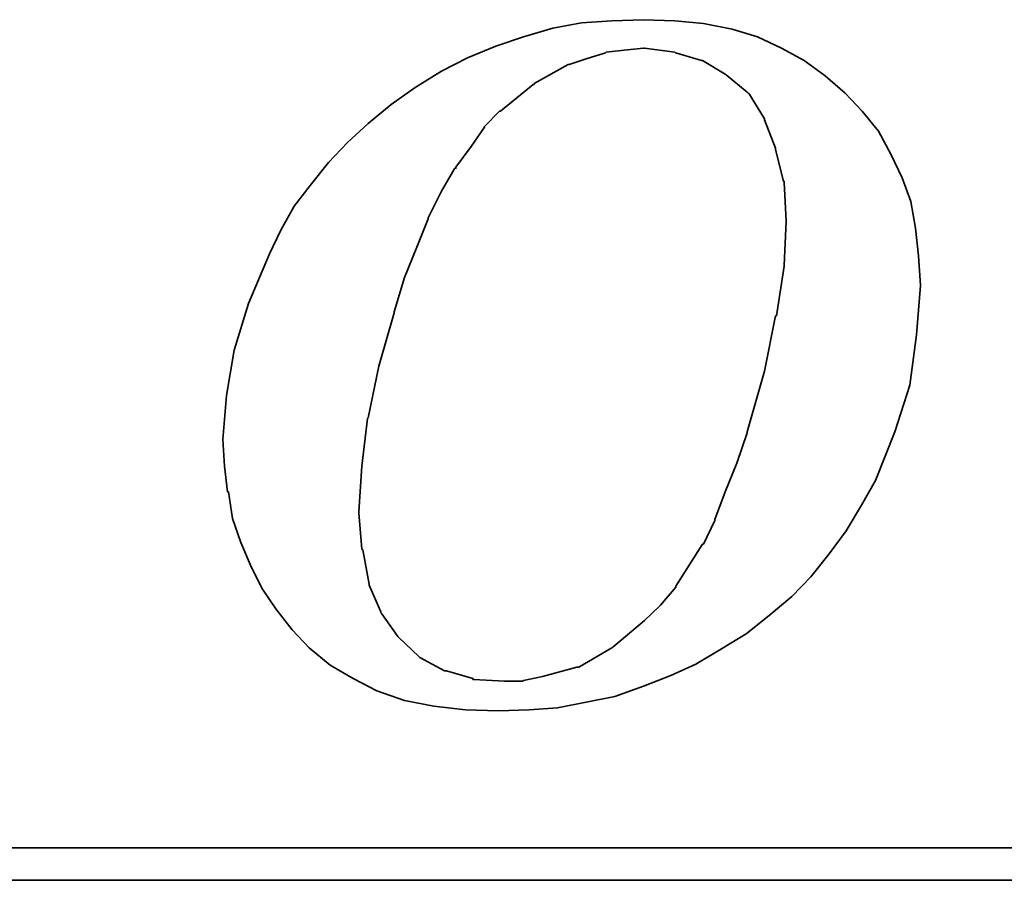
# Model space of a CAD drawing. Extents: x -262 to 1060, y 79 to 210.
# Tile 33 of 48: x 1022.25 to 1027.61, y 141.53 to 146.22. Entities that reach past the tile are written whole.
import ezdxf

# ---------------------------------------------------------------- set-up
doc = ezdxf.new("R2010")
doc.units = 0
doc.header["$MEASUREMENT"] = 0
doc.layers.add('DIM', color=4, linetype='CONTINUOUS')
doc.layers.add('layer 1', color=7, linetype='CONTINUOUS')

# ---------------------------------------------------------------- blocks, each defined once
blk = doc.blocks.new('TBI MOTION logo(完整正式版)')
at = {"layer": 'layer 1', "color": 22, "lineweight": 35}
for points, knots in [([(-11.34375, -6.98375), (-11.34375, -6.98375), (-10.91375, -7.43875), (-10.91375, -7.43875), (-10.91375, -7.43875), (-10.91375, -7.43875), (-10.38625, -7.87125), (-10.38625, -7.87125), (-10.38625, -7.87125), (-10.38625, -7.87125), (-9.81125, -8.20375), (-9.81125, -8.20375), (-9.81125, -8.20375), (-9.81125, -8.20375), (-9.21125, -8.51875), (-9.21125, -8.51875), (-9.21125, -8.51875), (-9.21125, -8.51875), (-8.51625, -8.75875), (-8.51625, -8.75875), (-8.51625, -8.75875), (-8.51625, -8.75875), (-7.77125, -8.90375), (-7.77125, -8.90375), (-7.77125, -8.90375), (-7.77125, -8.90375), (-6.97875, -8.99875), (-6.97875, -8.99875), (-6.97875, -8.99875), (-6.97875, -8.99875), (-6.14125, -9.02375), (-6.14125, -9.02375), (-6.14125, -9.02375), (-6.14125, -9.02375), (-5.37125, -8.99875), (-5.37125, -8.99875), (-5.37125, -8.99875), (-5.37125, -8.99875), (-4.65375, -8.94875), (-4.65375, -8.94875), (-4.65375, -8.94875), (-4.65375, -8.94875), (-3.93375, -8.80625), (-3.93375, -8.80625), (-3.93375, -8.80625), (-3.93375, -8.80625), (-3.21375, -8.66375), (-3.21375, -8.66375), (-3.21375, -8.66375), (-3.21375, -8.66375), (-2.49375, -8.39875), (-2.49375, -8.39875), (-2.49375, -8.39875), (-2.49375, -8.39875), (-1.79875, -8.13375), (-1.79875, -8.13375), (-1.79875, -8.13375), (-1.79875, -8.13375), (-1.17375, -7.84375), (-1.17375, -7.84375), (-1.17375, -7.84375), (-1.17375, -7.84375), (-0.52375, -7.46375), (-0.52375, -7.46375), (-0.52375, -7.46375), (-0.52375, -7.46375), (0.10124, -7.07875), (0.10124, -7.07875), (0.10124, -7.07875), (0.10124, -7.07875), (0.67625, -6.62375), (0.67625, -6.62375), (0.67625, -6.62375), (0.67625, -6.62375), (1.24874, -6.14375), (1.24874, -6.14375), (1.24874, -6.14375), (1.24874, -6.14375), (1.72874, -5.64125), (1.72874, -5.64125), (1.72874, -5.64125), (1.72874, -5.64125), (2.18624, -5.06375), (2.18624, -5.06375), (2.18624, -5.06375), (2.18624, -5.06375), (2.61625, -4.48874), (2.61625, -4.48874), (2.61625, -4.48874), (2.61625, -4.48874), (3.00125, -3.83874), (3.00125, -3.83874), (3.00125, -3.83874), (3.00125, -3.83874), (3.36124, -3.21374), (3.36124, -3.21374), (3.36124, -3.21374), (3.36124, -3.21374), (3.84374, -1.99125), (3.84374, -1.99125), (3.84374, -1.99125), (3.84374, -1.99125), (4.22625, -0.81875), (4.22625, -0.81875), (4.22625, -0.81875), (4.22625, -0.81875), (4.39125, 0.45624), (4.39125, 0.45624), (4.39125, 0.45624), (4.39125, 0.45624), (4.48874, 1.70124), (4.48874, 1.70124), (4.48874, 1.70124), (4.48874, 1.70124), (4.43874, 2.44625), (4.43874, 2.44625), (4.43874, 2.44625), (4.43874, 2.44625), (4.36874, 3.14125), (4.36874, 3.14125), (4.36874, 3.14125), (4.36874, 3.14125), (4.25125, 3.81125), (4.25125, 3.81125), (4.25125, 3.81125), (4.25125, 3.81125), (4.03124, 4.41125), (4.03124, 4.41125), (4.03124, 4.41125), (4.03124, 4.41125), (3.74374, 5.01125), (3.74374, 5.01125), (3.74374, 5.01125), (3.74374, 5.01125), (3.43124, 5.58875), (3.43124, 5.58875), (3.43124, 5.58875), (3.43124, 5.58875), (3.02625, 6.09125), (3.02625, 6.09125), (3.02625, 6.09125), (3.02625, 6.09125), (2.59374, 6.54875), (2.59374, 6.54875), (2.59374, 6.54875), (2.59374, 6.54875), (2.09124, 6.98125), (2.09124, 6.98125), (2.09124, 6.98125), (2.09124, 6.98125), (1.56124, 7.36625), (1.56124, 7.36625), (1.56124, 7.36625), (1.56124, 7.36625), (0.98624, 7.67625), (0.98624, 7.67625), (0.98624, 7.67625), (0.98624, 7.67625), (0.38624, 7.96375), (0.38624, 7.96375), (0.38624, 7.96375), (0.38624, 7.96375), (-0.25875, 8.15625), (-0.25875, 8.15625), (-0.25875, 8.15625), (-0.25875, 8.15625), (-0.98125, 8.30125), (-0.98125, 8.30125), (-0.98125, 8.30125), (-0.98125, 8.30125), (-1.70124, 8.37125), (-1.70124, 8.37125), (-1.70124, 8.37125), (-1.70124, 8.37125), (-2.49375, 8.39624), (-2.49375, 8.39624), (-2.49375, 8.39624), (-2.49375, 8.39624), (-3.28625, 8.37125), (-3.28625, 8.37125), (-3.28625, 8.37125), (-3.28625, 8.37125), (-4.05125, 8.32125), (-4.05125, 8.32125), (-4.05125, 8.32125), (-4.05125, 8.32125), (-4.77375, 8.18125), (-4.77375, 8.18125), (-4.77375, 8.18125), (-4.77375, 8.18125), (-5.51625, 7.96375), (-5.51625, 7.96375), (-5.51625, 7.96375), (-5.51625, 7.96375), (-6.21125, 7.72625), (-6.21125, 7.72625), (-6.21125, 7.72625), (-6.21125, 7.72625), (-6.92875, 7.43625), (-6.92875, 7.43625), (-6.92875, 7.43625), (-6.92875, 7.43625), (-7.57875, 7.10125), (-7.57875, 7.10125), (-7.57875, 7.10125), (-7.57875, 7.10125), (-8.24875, 6.69125), (-8.24875, 6.69125), (-8.24875, 6.69125), (-8.24875, 6.69125), (-8.84875, 6.26125), (-8.84875, 6.26125), (-8.84875, 6.26125), (-8.84875, 6.26125), (-9.42625, 5.78125), (-9.42625, 5.78125), (-9.42625, 5.78125), (-9.42625, 5.78125), (-9.95375, 5.30125), (-9.95375, 5.30125), (-9.95375, 5.30125), (-9.95375, 5.30125), (-10.43375, 4.79624), (-10.43375, 4.79624), (-10.43375, 4.79624), (-10.43375, 4.79624), (-10.88875, 4.22125), (-10.88875, 4.22125), (-10.88875, 4.22125), (-10.88875, 4.22125), (-11.29875, 3.69375), (-11.29875, 3.69375), (-11.29875, 3.69375), (-11.29875, 3.69375), (-11.63375, 3.09125), (-11.63375, 3.09125), (-11.63375, 3.09125), (-11.63375, 3.09125), (-11.91875, 2.49625), (-11.91875, 2.49625), (-11.91875, 2.49625), (-11.91875, 2.49625), (-12.44875, 1.24625), (-12.44875, 1.24625), (-12.44875, 1.24625), (-12.44875, 1.24625), (-12.80875, 0.06874), (-12.80875, 0.06874), (-12.80875, 0.06874), (-12.80875, 0.06874), (-12.99875, -1.07875), (-12.99875, -1.07875), (-12.99875, -1.07875), (-12.99875, -1.07875), (-13.09375, -2.18375), (-13.09375, -2.18375), (-13.09375, -2.18375), (-13.09375, -2.18375), (-13.04875, -2.85375), (-13.04875, -2.85375), (-13.04875, -2.85375), (-13.04875, -2.85375), (-12.97375, -3.50375), (-12.97375, -3.50375), (-12.97375, -3.50375), (-12.97375, -3.50375), (-12.95375, -3.50375), (-12.95375, -3.50375), (-12.95375, -3.50375), (-12.95375, -3.50375), (-12.85375, -4.17375), (-12.85375, -4.17375), (-12.85375, -4.17375), (-12.85375, -4.17375), (-12.63875, -4.77624), (-12.63875, -4.77624), (-12.63875, -4.77624), (-12.63875, -4.77624), (-12.39875, -5.35125), (-12.39875, -5.35125), (-12.39875, -5.35125), (-12.39875, -5.35125), (-12.11375, -5.92875), (-12.11375, -5.92875), (-12.11375, -5.92875), (-12.11375, -5.92875), (-11.75375, -6.45375), (-11.75375, -6.45375), (-11.75375, -6.45375), (-11.75375, -6.45375), (-11.34375, -6.98375), (-11.34375, -6.98375)], [0, 0, 0, 0, 0.01369863, 0.01369863, 0.01369863, 0.01369863, 0.02739726, 0.02739726, 0.02739726, 0.02739726, 0.04109589, 0.04109589, 0.04109589, 0.04109589, 0.05479452, 0.05479452, 0.05479452, 0.05479452, 0.06849315, 0.06849315, 0.06849315, 0.06849315, 0.08219178, 0.08219178, 0.08219178, 0.08219178, 0.09589041, 0.09589041, 0.09589041, 0.09589041, 0.10958904, 0.10958904, 0.10958904, 0.10958904, 0.12328767, 0.12328767, 0.12328767, 0.12328767, 0.1369863, 0.1369863, 0.1369863, 0.1369863, 0.15068493, 0.15068493, 0.15068493, 0.15068493, 0.16438356, 0.16438356, 0.16438356, 0.16438356, 0.17808219, 0.17808219, 0.17808219, 0.17808219, 0.19178082, 0.19178082, 0.19178082, 0.19178082, 0.20547945, 0.20547945, 0.20547945, 0.20547945, 0.21917808, 0.21917808, 0.21917808, 0.21917808, 0.23287671, 0.23287671, 0.23287671, 0.23287671, 0.24657534, 0.24657534, 0.24657534, 0.24657534, 0.26027397, 0.26027397, 0.26027397, 0.26027397, 0.2739726, 0.2739726, 0.2739726, 0.2739726, 0.28767123, 0.28767123, 0.28767123, 0.28767123, 0.30136986, 0.30136986, 0.30136986, 0.30136986, 0.31506849, 0.31506849, 0.31506849, 0.31506849, 0.32876712, 0.32876712, 0.32876712, 0.32876712, 0.34246575, 0.34246575, 0.34246575, 0.34246575, 0.35616438, 0.35616438, 0.35616438, 0.35616438, 0.36986301, 0.36986301, 0.36986301, 0.36986301, 0.38356164, 0.38356164, 0.38356164, 0.38356164, 0.39726027, 0.39726027, 0.39726027, 0.39726027, 0.4109589, 0.4109589, 0.4109589, 0.4109589, 0.42465753, 0.42465753, 0.42465753, 0.42465753, 0.43835616, 0.43835616, 0.43835616, 0.43835616, 0.45205479, 0.45205479, 0.45205479, 0.45205479, 0.46575342, 0.46575342, 0.46575342, 0.46575342, 0.47945205, 0.47945205, 0.47945205, 0.47945205, 0.49315068, 0.49315068, 0.49315068, 0.49315068, 0.50684932, 0.50684932, 0.50684932, 0.50684932, 0.52054795, 0.52054795, 0.52054795, 0.52054795, 0.53424658, 0.53424658, 0.53424658, 0.53424658, 0.54794521, 0.54794521, 0.54794521, 0.54794521, 0.56164384, 0.56164384, 0.56164384, 0.56164384, 0.57534247, 0.57534247, 0.57534247, 0.57534247, 0.5890411, 0.5890411, 0.5890411, 0.5890411, 0.60273973, 0.60273973, 0.60273973, 0.60273973, 0.61643836, 0.61643836, 0.61643836, 0.61643836, 0.63013699, 0.63013699, 0.63013699, 0.63013699, 0.64383562, 0.64383562, 0.64383562, 0.64383562, 0.65753425, 0.65753425, 0.65753425, 0.65753425, 0.67123288, 0.67123288, 0.67123288, 0.67123288, 0.68493151, 0.68493151, 0.68493151, 0.68493151, 0.69863014, 0.69863014, 0.69863014, 0.69863014, 0.71232877, 0.71232877, 0.71232877, 0.71232877, 0.7260274, 0.7260274, 0.7260274, 0.7260274, 0.73972603, 0.73972603, 0.73972603, 0.73972603, 0.75342466, 0.75342466, 0.75342466, 0.75342466, 0.76712329, 0.76712329, 0.76712329, 0.76712329, 0.78082192, 0.78082192, 0.78082192, 0.78082192, 0.79452055, 0.79452055, 0.79452055, 0.79452055, 0.80821918, 0.80821918, 0.80821918, 0.80821918, 0.82191781, 0.82191781, 0.82191781, 0.82191781, 0.83561644, 0.83561644, 0.83561644, 0.83561644, 0.84931507, 0.84931507, 0.84931507, 0.84931507, 0.8630137, 0.8630137, 0.8630137, 0.8630137, 0.87671233, 0.87671233, 0.87671233, 0.87671233, 0.89041096, 0.89041096, 0.89041096, 0.89041096, 0.90410959, 0.90410959, 0.90410959, 0.90410959, 0.91780822, 0.91780822, 0.91780822, 0.91780822, 0.93150685, 0.93150685, 0.93150685, 0.93150685, 0.94520548, 0.94520548, 0.94520548, 0.94520548, 0.95890411, 0.95890411, 0.95890411, 0.95890411, 0.97260274, 0.97260274, 0.97260274, 0.97260274, 0.98630137, 0.98630137, 0.98630137, 0.98630137, 1, 1, 1, 1]), ([(-8.77875, 1.03124), (-8.77875, 1.03124), (-8.51625, 1.89625), (-8.51625, 1.89625), (-8.51625, 1.89625), (-8.51625, 1.89625), (-8.20375, 2.66375), (-8.20375, 2.66375), (-8.20375, 2.66375), (-8.20375, 2.66375), (-7.91625, 3.38125), (-7.91625, 3.38125), (-7.91625, 3.38125), (-7.91625, 3.38125), (-7.91625, 3.40624), (-7.91625, 3.40624), (-7.91625, 3.40624), (-7.91625, 3.40624), (-7.57875, 4.07624), (-7.57875, 4.07624), (-7.57875, 4.07624), (-7.57875, 4.07624), (-7.24375, 4.65125), (-7.24375, 4.65125), (-7.24375, 4.65125), (-7.24375, 4.65125), (-7.21875, 4.65125), (-7.21875, 4.65125), (-7.21875, 4.65125), (-7.21875, 4.65125), (-7.21875, 4.67624), (-7.21875, 4.67624), (-7.21875, 4.67624), (-7.21875, 4.67624), (-6.83625, 5.20375), (-6.83625, 5.20375), (-6.83625, 5.20375), (-6.83625, 5.20375), (-6.49875, 5.68625), (-6.49875, 5.68625), (-6.49875, 5.68625), (-6.49875, 5.68625), (-6.49875, 5.70625), (-6.49875, 5.70625), (-6.49875, 5.70625), (-6.49875, 5.70625), (-6.11625, 6.09125), (-6.11625, 6.09125), (-6.11625, 6.09125), (-6.11625, 6.09125), (-6.09125, 6.09125), (-6.09125, 6.09125), (-6.09125, 6.09125), (-6.09125, 6.09125), (-5.27375, 6.76625), (-5.27375, 6.76625), (-5.27375, 6.76625), (-5.27375, 6.76625), (-5.24875, 6.76625), (-5.24875, 6.76625), (-5.24875, 6.76625), (-5.24875, 6.76625), (-5.24875, 6.78625), (-5.24875, 6.78625), (-5.24875, 6.78625), (-5.24875, 6.78625), (-4.38875, 7.26624), (-4.38875, 7.26624), (-4.38875, 7.26624), (-4.38875, 7.26624), (-4.36125, 7.26624), (-4.36125, 7.26624), (-4.36125, 7.26624), (-4.36125, 7.26624), (-3.93375, 7.41125), (-3.93375, 7.41125), (-3.93375, 7.41125), (-3.93375, 7.41125), (-3.47375, 7.55625), (-3.47375, 7.55625), (-3.47375, 7.55625), (-3.47375, 7.55625), (-3.45375, 7.55625), (-3.45375, 7.55625), (-3.45375, 7.55625), (-3.45375, 7.55625), (-3.42875, 7.58124), (-3.42875, 7.58124), (-3.42875, 7.58124), (-3.42875, 7.58124), (-2.97375, 7.62625), (-2.97375, 7.62625), (-2.97375, 7.62625), (-2.97375, 7.62625), (-2.49375, 7.67625), (-2.49375, 7.67625), (-2.49375, 7.67625), (-2.49375, 7.67625), (-2.46875, 7.67625), (-2.46875, 7.67625), (-2.46875, 7.67625), (-2.46875, 7.67625), (-1.70124, 7.58124), (-1.70124, 7.58124), (-1.70124, 7.58124), (-1.70124, 7.58124), (-1.67875, 7.55625), (-1.67875, 7.55625), (-1.67875, 7.55625), (-1.67875, 7.55625), (-1.65375, 7.55625), (-1.65375, 7.55625), (-1.65375, 7.55625), (-1.65375, 7.55625), (-1.03125, 7.36625), (-1.03125, 7.36625), (-1.03125, 7.36625), (-1.03125, 7.36625), (-1.00625, 7.36625), (-1.00625, 7.36625), (-1.00625, 7.36625), (-1.00625, 7.36625), (-0.43124, 7.02624), (-0.43124, 7.02624), (-0.43124, 7.02624), (-0.43124, 7.02624), (-0.40625, 7.00624), (-0.40625, 7.00624), (-0.40625, 7.00624), (-0.40625, 7.00624), (0.12124, 6.57124), (0.12124, 6.57124), (0.12124, 6.57124), (0.12124, 6.57124), (0.14624, 6.54875), (0.14624, 6.54875), (0.14624, 6.54875), (0.14624, 6.54875), (0.17124, 6.52375), (0.17124, 6.52375), (0.17124, 6.52375), (0.17124, 6.52375), (0.55625, 5.89875), (0.55625, 5.89875), (0.55625, 5.89875), (0.55625, 5.89875), (0.55625, 5.87625), (0.55625, 5.87625), (0.55625, 5.87625), (0.55625, 5.87625), (0.84124, 5.15625), (0.84124, 5.15625), (0.84124, 5.15625), (0.84124, 5.15625), (0.84124, 5.13125), (0.84124, 5.13125), (0.84124, 5.13125), (0.84124, 5.13125), (1.03624, 4.31875), (1.03624, 4.31875), (1.03624, 4.31875), (1.03624, 4.31875), (1.05624, 4.31875), (1.05624, 4.31875), (1.05624, 4.31875), (1.05624, 4.31875), (1.05624, 4.29125), (1.05624, 4.29125), (1.05624, 4.29125), (1.05624, 4.29125), (1.10625, 3.33125), (1.10625, 3.33125), (1.10625, 3.33125), (1.10625, 3.33125), (1.10625, 3.30875), (1.10625, 3.30875), (1.10625, 3.30875), (1.10625, 3.30875), (1.05624, 2.20624), (1.05624, 2.20624), (1.05624, 2.20624), (1.05624, 2.20624), (1.05624, 2.18124), (1.05624, 2.18124), (1.05624, 2.18124), (1.05624, 2.18124), (0.86624, 0.93624), (0.86624, 0.93624), (0.86624, 0.93624), (0.86624, 0.93624), (0.84124, 0.93624), (0.84124, 0.93624), (0.84124, 0.93624), (0.84124, 0.93624), (0.55625, -0.45874), (0.55625, -0.45874), (0.55625, -0.45874), (0.55625, -0.45874), (0.12124, -1.99125), (0.12124, -1.99125), (0.12124, -1.99125), (0.12124, -1.99125), (0.12124, -2.01874), (0.12124, -2.01874), (0.12124, -2.01874), (0.12124, -2.01874), (-0.13874, -2.78375), (-0.13874, -2.78375), (-0.13874, -2.78375), (-0.13874, -2.78375), (-0.43124, -3.50375), (-0.43124, -3.50375), (-0.43124, -3.50375), (-0.43124, -3.50375), (-0.69375, -4.19875), (-0.69375, -4.19875), (-0.69375, -4.19875), (-0.69375, -4.19875), (-0.69375, -4.22375), (-0.69375, -4.22375), (-0.69375, -4.22375), (-0.69375, -4.22375), (-0.98125, -4.82374), (-0.98125, -4.82374), (-0.98125, -4.82374), (-0.98125, -4.82374), (-1.00625, -4.82374), (-1.00625, -4.82374), (-1.00625, -4.82374), (-1.00625, -4.82374), (-1.33875, -5.35125), (-1.33875, -5.35125), (-1.33875, -5.35125), (-1.33875, -5.35125), (-1.67875, -5.87875), (-1.67875, -5.87875), (-1.67875, -5.87875), (-1.67875, -5.87875), (-1.67875, -5.90375), (-1.67875, -5.90375), (-1.67875, -5.90375), (-1.67875, -5.90375), (-2.05875, -6.35875), (-2.05875, -6.35875), (-2.05875, -6.35875), (-2.05875, -6.35875), (-2.08375, -6.38375), (-2.08375, -6.38375), (-2.08375, -6.38375), (-2.08375, -6.38375), (-2.46875, -6.74375), (-2.46875, -6.74375), (-2.46875, -6.74375), (-2.46875, -6.74375), (-3.25875, -7.41625), (-3.25875, -7.41625), (-3.25875, -7.41625), (-3.25875, -7.41625), (-3.28625, -7.43875), (-3.28625, -7.43875), (-3.28625, -7.43875), (-3.28625, -7.43875), (-4.12375, -7.91875), (-4.12375, -7.91875), (-4.12375, -7.91875), (-4.12375, -7.91875), (-4.14875, -7.91875), (-4.14875, -7.91875), (-4.14875, -7.91875), (-4.14875, -7.91875), (-4.17125, -7.91875), (-4.17125, -7.91875), (-4.17125, -7.91875), (-4.17125, -7.91875), (-5.03375, -8.15875), (-5.03375, -8.15875), (-5.03375, -8.15875), (-5.03375, -8.15875), (-5.51625, -8.25625), (-5.51625, -8.25625), (-5.51625, -8.25625), (-5.51625, -8.25625), (-5.54125, -8.27875), (-5.54125, -8.27875), (-5.54125, -8.27875), (-5.54125, -8.27875), (-5.56375, -8.27875), (-5.56375, -8.27875), (-5.56375, -8.27875), (-5.56375, -8.27875), (-5.99625, -8.27875), (-5.99625, -8.27875), (-5.99625, -8.27875), (-5.99625, -8.27875), (-6.76375, -8.23125), (-6.76375, -8.23125), (-6.76375, -8.23125), (-6.76375, -8.23125), (-6.78875, -8.23125), (-6.78875, -8.23125), (-6.78875, -8.23125), (-6.78875, -8.23125), (-6.78875, -8.20375), (-6.78875, -8.20375), (-6.78875, -8.20375), (-6.78875, -8.20375), (-7.45875, -8.01375), (-7.45875, -8.01375), (-7.45875, -8.01375), (-7.45875, -8.01375), (-7.48375, -8.01375), (-7.48375, -8.01375), (-7.48375, -8.01375), (-7.48375, -8.01375), (-7.50875, -8.01375), (-7.50875, -8.01375), (-7.50875, -8.01375), (-7.50875, -8.01375), (-8.13125, -7.67875), (-8.13125, -7.67875), (-8.13125, -7.67875), (-8.13125, -7.67875), (-8.15625, -7.65375), (-8.15625, -7.65375), (-8.15625, -7.65375), (-8.15625, -7.65375), (-8.65875, -7.17375), (-8.65875, -7.17375), (-8.65875, -7.17375), (-8.65875, -7.17375), (-8.68375, -7.14875), (-8.68375, -7.14875), (-8.68375, -7.14875), (-8.68375, -7.14875), (-9.08875, -6.57375), (-9.08875, -6.57375), (-9.08875, -6.57375), (-9.08875, -6.57375), (-9.11375, -6.54875), (-9.11375, -6.54875), (-9.11375, -6.54875), (-9.11375, -6.54875), (-9.11375, -6.52875), (-9.11375, -6.52875), (-9.11375, -6.52875), (-9.11375, -6.52875), (-9.40375, -5.85375), (-9.40375, -5.85375), (-9.40375, -5.85375), (-9.40375, -5.85375), (-9.40375, -5.82875), (-9.40375, -5.82875), (-9.40375, -5.82875), (-9.40375, -5.82875), (-9.56875, -4.96875), (-9.56875, -4.96875), (-9.56875, -4.96875), (-9.56875, -4.96875), (-9.59375, -4.94375), (-9.59375, -4.94375), (-9.59375, -4.94375), (-9.59375, -4.94375), (-9.66375, -4.03375), (-9.66375, -4.03375), (-9.66375, -4.03375), (-9.66375, -4.03375), (-9.66375, -4.00875), (-9.66375, -4.00875), (-9.66375, -4.00875), (-9.66375, -4.00875), (-9.59375, -2.85375), (-9.59375, -2.85375), (-9.59375, -2.85375), (-9.59375, -2.85375), (-9.45125, -1.65875), (-9.45125, -1.65875), (-9.45125, -1.65875), (-9.45125, -1.65875), (-9.42625, -1.63375), (-9.42625, -1.63375), (-9.42625, -1.63375), (-9.42625, -1.63375), (-9.16125, -0.33875), (-9.16125, -0.33875), (-9.16125, -0.33875), (-9.16125, -0.33875), (-8.77875, 1.00624), (-8.77875, 1.00624), (-8.77875, 1.00624), (-8.77875, 1.00624), (-8.77875, 1.03124), (-8.77875, 1.03124)], [0, 0, 0, 0, 0.01020408, 0.01020408, 0.01020408, 0.01020408, 0.02040816, 0.02040816, 0.02040816, 0.02040816, 0.03061224, 0.03061224, 0.03061224, 0.03061224, 0.04081633, 0.04081633, 0.04081633, 0.04081633, 0.05102041, 0.05102041, 0.05102041, 0.05102041, 0.06122449, 0.06122449, 0.06122449, 0.06122449, 0.07142857, 0.07142857, 0.07142857, 0.07142857, 0.08163265, 0.08163265, 0.08163265, 0.08163265, 0.09183673, 0.09183673, 0.09183673, 0.09183673, 0.10204082, 0.10204082, 0.10204082, 0.10204082, 0.1122449, 0.1122449, 0.1122449, 0.1122449, 0.12244898, 0.12244898, 0.12244898, 0.12244898, 0.13265306, 0.13265306, 0.13265306, 0.13265306, 0.14285714, 0.14285714, 0.14285714, 0.14285714, 0.15306122, 0.15306122, 0.15306122, 0.15306122, 0.16326531, 0.16326531, 0.16326531, 0.16326531, 0.17346939, 0.17346939, 0.17346939, 0.17346939, 0.18367347, 0.18367347, 0.18367347, 0.18367347, 0.19387755, 0.19387755, 0.19387755, 0.19387755, 0.20408163, 0.20408163, 0.20408163, 0.20408163, 0.21428571, 0.21428571, 0.21428571, 0.21428571, 0.2244898, 0.2244898, 0.2244898, 0.2244898, 0.23469388, 0.23469388, 0.23469388, 0.23469388, 0.24489796, 0.24489796, 0.24489796, 0.24489796, 0.25510204, 0.25510204, 0.25510204, 0.25510204, 0.26530612, 0.26530612, 0.26530612, 0.26530612, 0.2755102, 0.2755102, 0.2755102, 0.2755102, 0.28571429, 0.28571429, 0.28571429, 0.28571429, 0.29591837, 0.29591837, 0.29591837, 0.29591837, 0.30612245, 0.30612245, 0.30612245, 0.30612245, 0.31632653, 0.31632653, 0.31632653, 0.31632653, 0.32653061, 0.32653061, 0.32653061, 0.32653061, 0.33673469, 0.33673469, 0.33673469, 0.33673469, 0.34693878, 0.34693878, 0.34693878, 0.34693878, 0.35714286, 0.35714286, 0.35714286, 0.35714286, 0.36734694, 0.36734694, 0.36734694, 0.36734694, 0.37755102, 0.37755102, 0.37755102, 0.37755102, 0.3877551, 0.3877551, 0.3877551, 0.3877551, 0.39795918, 0.39795918, 0.39795918, 0.39795918, 0.40816327, 0.40816327, 0.40816327, 0.40816327, 0.41836735, 0.41836735, 0.41836735, 0.41836735, 0.42857143, 0.42857143, 0.42857143, 0.42857143, 0.43877551, 0.43877551, 0.43877551, 0.43877551, 0.44897959, 0.44897959, 0.44897959, 0.44897959, 0.45918367, 0.45918367, 0.45918367, 0.45918367, 0.46938776, 0.46938776, 0.46938776, 0.46938776, 0.47959184, 0.47959184, 0.47959184, 0.47959184, 0.48979592, 0.48979592, 0.48979592, 0.48979592, 0.5, 0.5, 0.5, 0.5, 0.51020408, 0.51020408, 0.51020408, 0.51020408, 0.52040816, 0.52040816, 0.52040816, 0.52040816, 0.53061224, 0.53061224, 0.53061224, 0.53061224, 0.54081633, 0.54081633, 0.54081633, 0.54081633, 0.55102041, 0.55102041, 0.55102041, 0.55102041, 0.56122449, 0.56122449, 0.56122449, 0.56122449, 0.57142857, 0.57142857, 0.57142857, 0.57142857, 0.58163265, 0.58163265, 0.58163265, 0.58163265, 0.59183673, 0.59183673, 0.59183673, 0.59183673, 0.60204082, 0.60204082, 0.60204082, 0.60204082, 0.6122449, 0.6122449, 0.6122449, 0.6122449, 0.62244898, 0.62244898, 0.62244898, 0.62244898, 0.63265306, 0.63265306, 0.63265306, 0.63265306, 0.64285714, 0.64285714, 0.64285714, 0.64285714, 0.65306122, 0.65306122, 0.65306122, 0.65306122, 0.66326531, 0.66326531, 0.66326531, 0.66326531, 0.67346939, 0.67346939, 0.67346939, 0.67346939, 0.68367347, 0.68367347, 0.68367347, 0.68367347, 0.69387755, 0.69387755, 0.69387755, 0.69387755, 0.70408163, 0.70408163, 0.70408163, 0.70408163, 0.71428571, 0.71428571, 0.71428571, 0.71428571, 0.7244898, 0.7244898, 0.7244898, 0.7244898, 0.73469388, 0.73469388, 0.73469388, 0.73469388, 0.74489796, 0.74489796, 0.74489796, 0.74489796, 0.75510204, 0.75510204, 0.75510204, 0.75510204, 0.76530612, 0.76530612, 0.76530612, 0.76530612, 0.7755102, 0.7755102, 0.7755102, 0.7755102, 0.78571429, 0.78571429, 0.78571429, 0.78571429, 0.79591837, 0.79591837, 0.79591837, 0.79591837, 0.80612245, 0.80612245, 0.80612245, 0.80612245, 0.81632653, 0.81632653, 0.81632653, 0.81632653, 0.82653061, 0.82653061, 0.82653061, 0.82653061, 0.83673469, 0.83673469, 0.83673469, 0.83673469, 0.84693878, 0.84693878, 0.84693878, 0.84693878, 0.85714286, 0.85714286, 0.85714286, 0.85714286, 0.86734694, 0.86734694, 0.86734694, 0.86734694, 0.87755102, 0.87755102, 0.87755102, 0.87755102, 0.8877551, 0.8877551, 0.8877551, 0.8877551, 0.89795918, 0.89795918, 0.89795918, 0.89795918, 0.90816327, 0.90816327, 0.90816327, 0.90816327, 0.91836735, 0.91836735, 0.91836735, 0.91836735, 0.92857143, 0.92857143, 0.92857143, 0.92857143, 0.93877551, 0.93877551, 0.93877551, 0.93877551, 0.94897959, 0.94897959, 0.94897959, 0.94897959, 0.95918367, 0.95918367, 0.95918367, 0.95918367, 0.96938776, 0.96938776, 0.96938776, 0.96938776, 0.97959184, 0.97959184, 0.97959184, 0.97959184, 0.98979592, 0.98979592, 0.98979592, 0.98979592, 1, 1, 1, 1]), ([(75.90875, -9.47875), (75.90875, -9.47875), (75.90875, -12.28625), (75.90875, -12.28625), (75.90875, -12.28625), (75.90875, -12.28625), (75.90875, -12.47875), (75.90875, -12.47875), (75.90875, -12.47875), (75.90875, -12.47875), (75.71625, -12.47875), (75.71625, -12.47875), (75.71625, -12.47875), (75.71625, -12.47875), (-88.32875, -12.47875), (-88.32875, -12.47875), (-88.32875, -12.47875), (-88.32875, -12.47875), (-88.32875, -13.29375), (-88.32875, -13.29375), (-88.32875, -13.29375), (-88.32875, -13.29375), (82.89125, -13.29375), (82.89125, -13.29375), (82.89125, -13.29375), (82.89125, -13.29375), (75.90875, -9.47875), (75.90875, -9.47875)], [0, 0, 0, 0, 0.14285714, 0.14285714, 0.14285714, 0.14285714, 0.28571429, 0.28571429, 0.28571429, 0.28571429, 0.42857143, 0.42857143, 0.42857143, 0.42857143, 0.57142857, 0.57142857, 0.57142857, 0.57142857, 0.71428571, 0.71428571, 0.71428571, 0.71428571, 0.85714286, 0.85714286, 0.85714286, 0.85714286, 1, 1, 1, 1])]:
    blk.add_open_spline(points, degree=3, knots=knots, dxfattribs=at)

msp = doc.modelspace()

# ---------------------------------------------------------------- block references
at = {"layer": 'DIM', "xscale": 0.2159999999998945, "yscale": 0.2159999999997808, "zscale": 0.216}
msp.add_blockref('TBI MOTION logo(完整正式版)', (1026.1866, 144.4047), dxfattribs=at)

doc.saveas('drawing.dxf')
